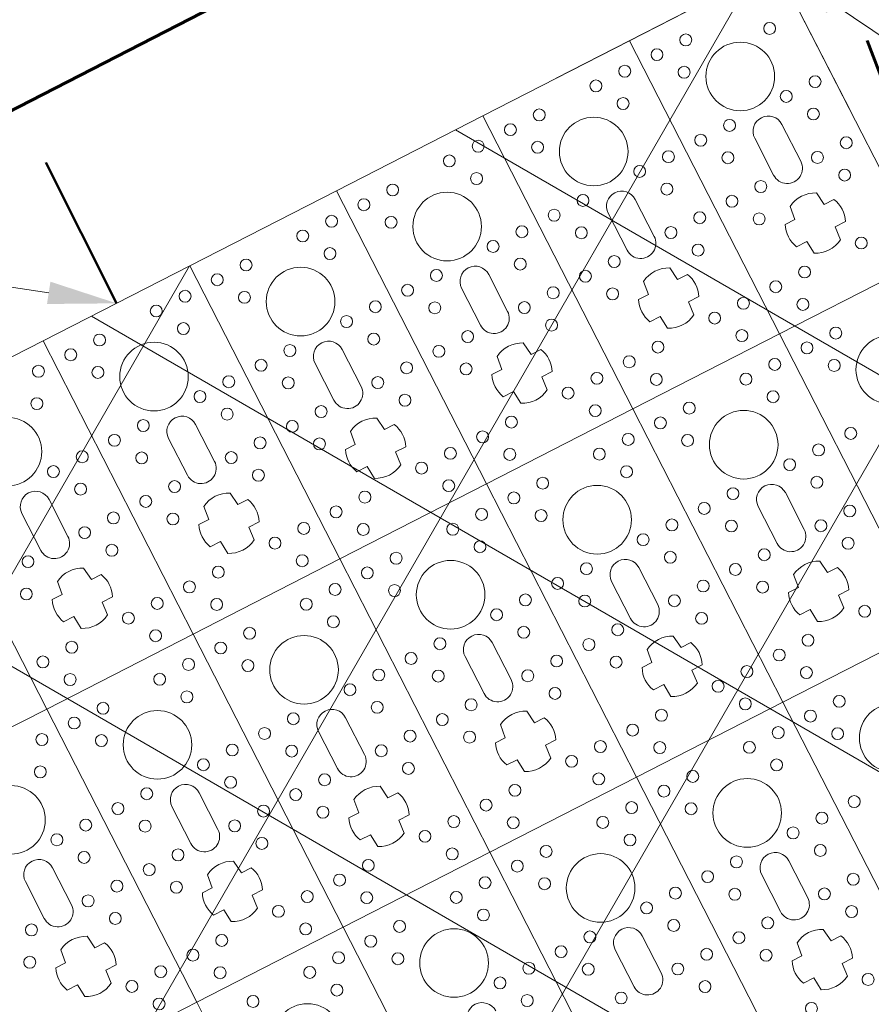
# Model space of a CAD drawing. Header units: metres. Extents: x 7472034 to 8440138, y 5890133 to 5961460.
# Tile 66 of 103: x 8439534.56 to 8439537.66, y 5890379.51 to 5890383.1. Entities that reach past the tile are written whole.
import ezdxf
from ezdxf import colors
from ezdxf.entities.mleader import LeaderData, LeaderLine
from ezdxf.math import Vec2, Vec3

# ---------------------------------------------------------------- set-up
doc = ezdxf.new("R2010")
doc.units = ezdxf.units.M
doc.header["$MEASUREMENT"] = 0
for name, pattern in [('$0$L218_500', [1, 0.5, -0.5]), ('ACAD_ISO03W100', [30, 12, -18]), ('DASHDOT', [25.399999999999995, 12.7, -6.349999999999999, 0, -6.349999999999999]), ('DASHED', [19.049999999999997, 12.7, -6.349999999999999])]:
    doc.linetypes.add(name, pattern=pattern)
doc.layers.get('0').update_dxf_attribs({"linetype": 'CONTINUOUS', "lineweight": 5})
for name, color, linetype, lineweight in [('__GRANICA', 5, 'ACAD_ISO03W100', 80), ('_IS.BLOK.KD.doziemne', 7, 'CONTINUOUS', 5), ('_IS.KD.B.rura', 124, 'ACAD_ISO03W100', 50), ('_IS.KD.opis.1', 138, 'CONTINUOUS', 18), ('_IS.KD.opis.2', 7, 'CONTINUOUS', 18), ('_IS.TCH.V.oddzialywanie', 30, 'DASHED', 60), ('_IS.TCH.V.skrzynki.0', 101, 'CONTINUOUS', 20), ('_IS.TCH.V.skrzynki.1', 97, 'CONTINUOUS', 20), ('_IS.TCH.V.skrzynki.2', 93, 'CONTINUOUS', 20)]:
    doc.layers.add(name, color=color, linetype=linetype, lineweight=lineweight)
doc.styles.add('RS', font='Romans.shx', dxfattribs={"width": 0.7})

# ---------------------------------------------------------------- blocks, each defined once
blk = doc.blocks.new('A$C57F34CC8')
at = {"layer": '__GRANICA', "color": 246, "lineweight": 60, "ltscale": 0.1}
blk.add_lwpolyline([(104.5474768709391, 61.49084398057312), (124.7534257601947, 8.664832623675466), (116.2782638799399, -2.598389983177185e-07), (87.50180485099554, 5.853071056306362), (75.53745610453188, 9.185393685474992), (65.1202681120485, 10.79332474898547), (52.65768154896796, 12.23814885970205), (35.11359243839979, 14.25579591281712), (31.17050394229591, 14.72508112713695), (-8.847564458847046e-07, 23.87893649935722)], dxfattribs=at)
blk = doc.blocks.new('*U25')
at = {"lineweight": 5}
for p, q in [((0, 23399.40002381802), (0, 22799.39999997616)), ((1200.000047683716, 23399.40002381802), (0, 23399.40002381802)), ((1200, 23399.40002381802), (1200, 22799.39999997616)), ((1200.000047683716, 22799.39999997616), (1200.000047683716, 23399.40002381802)), ((854.2000353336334, 23199.41180765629), (854.2000353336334, 23159.27779868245)), ((945.2517032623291, 23157.3414337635), (945.2517032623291, 23199.66109861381)), ((675.6000235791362, 23154.90001261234), (524.4000235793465, 23154.90001189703)), ((854.2000353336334, 23159.27779868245), (803.9970001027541, 23153.0974925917)), ((995.8718986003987, 23153.33129808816), (945.2517032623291, 23157.3414337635)), ((524.4000238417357, 23043.90001189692), (675.6000238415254, 23043.90001189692)), ((803.9970001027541, 23045.70253120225), (854.2000353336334, 23039.52222511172)), ((854.2000353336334, 23039.52222511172), (854.2000353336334, 22999.38821613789)), ((945.2517032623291, 23041.45859003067), (995.8718986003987, 23045.46872570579)), ((945.2517032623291, 22999.13892518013), (945.2517032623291, 23041.45859003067)), ((0, 22799.40002381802), (0, 22199.39999997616)), ((1200.000047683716, 22799.40002381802), (0, 22799.40002381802)), ((0, 22799.39999997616), (1200.000047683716, 22799.39999997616)), ((1200, 22799.40002381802), (1200, 22199.39999997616)), ((2400.000047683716, 22799.40002381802), (1200, 22799.40002381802)), ((1200, 22799.39999997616), (2400.000047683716, 22799.39999997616)), ((1200.000047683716, 22199.39999997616), (1200.000047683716, 22799.40002381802)), ((2400, 22799.40002381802), (2400, 22199.39999997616)), ((2400.000047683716, 22199.39999997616), (2400.000047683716, 22799.40002381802)), ((854.2000353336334, 22599.41180765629), (854.2000353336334, 22559.27779868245)), ((945.2517032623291, 22557.3414337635), (945.2517032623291, 22599.66109861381)), ((2054.200035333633, 22599.41180765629), (2054.200035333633, 22559.27779868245)), ((2145.251703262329, 22557.3414337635), (2145.251703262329, 22599.66109861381)), ((675.6000235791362, 22554.90001261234), (524.4000235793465, 22554.90001189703)), ((854.2000353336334, 22559.27779868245), (803.9970001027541, 22553.0974925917)), ((995.8718986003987, 22553.33129808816), (945.2517032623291, 22557.3414337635)), ((1875.600023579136, 22554.90001261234), (1724.400023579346, 22554.90001189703)), ((2054.200035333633, 22559.27779868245), (2003.997000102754, 22553.0974925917)), ((2195.871898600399, 22553.33129808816), (2145.251703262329, 22557.3414337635)), ((524.4000238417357, 22443.90001189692), (675.6000238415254, 22443.90001189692)), ((803.9970001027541, 22445.70253120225), (854.2000353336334, 22439.52222511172)), ((854.2000353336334, 22439.52222511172), (854.2000353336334, 22399.38821613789)), ((945.2517032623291, 22441.45859003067), (995.8718986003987, 22445.46872570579)), ((945.2517032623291, 22399.13892518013), (945.2517032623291, 22441.45859003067)), ((1724.400023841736, 22443.90001189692), (1875.600023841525, 22443.90001189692)), ((2003.997000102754, 22445.70253120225), (2054.200035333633, 22439.52222511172)), ((2054.200035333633, 22439.52222511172), (2054.200035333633, 22399.38821613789)), ((2145.251703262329, 22441.45859003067), (2195.871898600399, 22445.46872570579)), ((2145.251703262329, 22399.13892518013), (2145.251703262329, 22441.45859003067)), ((0, 22199.40002381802), (0, 21599.39999997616)), ((1200.000047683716, 22199.40002381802), (0, 22199.40002381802)), ((0, 22199.39999997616), (1200.000047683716, 22199.39999997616)), ((1200, 22199.40002381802), (1200, 21599.39999997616)), ((2400.000047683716, 22199.40002381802), (1200, 22199.40002381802)), ((1200, 22199.39999997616), (2400.000047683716, 22199.39999997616)), ((1200.000047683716, 21599.39999997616), (1200.000047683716, 22199.40002381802)), ((2400, 22199.40002381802), (2400, 21599.39999997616)), ((3600.000047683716, 22199.40002381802), (2400, 22199.40002381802)), ((2400, 22199.39999997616), (3600.000047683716, 22199.39999997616)), ((2400.000047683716, 21599.39999997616), (2400.000047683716, 22199.40002381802)), ((854.2000353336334, 21999.41180765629), (854.2000353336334, 21959.27779868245)), ((945.2517032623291, 21957.3414337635), (945.2517032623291, 21999.66109861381)), ((2054.200035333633, 21999.41180765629), (2054.200035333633, 21959.27779868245)), ((2145.251703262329, 21957.3414337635), (2145.251703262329, 21999.66109861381)), ((3254.200035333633, 21999.41180765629), (3254.200035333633, 21959.27779868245)), ((3345.251703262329, 21957.3414337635), (3345.251703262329, 21999.66109861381)), ((675.6000235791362, 21954.90001261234), (524.4000235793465, 21954.90001189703)), ((854.2000353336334, 21959.27779868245), (803.9970001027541, 21953.0974925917)), ((995.8718986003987, 21953.33129808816), (945.2517032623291, 21957.3414337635)), ((1875.600023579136, 21954.90001261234), (1724.400023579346, 21954.90001189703)), ((2054.200035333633, 21959.27779868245), (2003.997000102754, 21953.0974925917)), ((2195.871898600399, 21953.33129808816), (2145.251703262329, 21957.3414337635)), ((3075.600023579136, 21954.90001261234), (2924.400023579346, 21954.90001189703)), ((3254.200035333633, 21959.27779868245), (3203.997000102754, 21953.0974925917)), ((3395.871898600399, 21953.33129808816), (3345.251703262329, 21957.3414337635)), ((524.4000238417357, 21843.90001189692), (675.6000238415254, 21843.90001189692)), ((803.9970001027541, 21845.70253120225), (854.2000353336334, 21839.52222511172)), ((854.2000353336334, 21839.52222511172), (854.2000353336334, 21799.38821613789)), ((945.2517032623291, 21841.45859003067), (995.8718986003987, 21845.46872570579)), ((945.2517032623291, 21799.13892518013), (945.2517032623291, 21841.45859003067)), ((1724.400023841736, 21843.90001189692), (1875.600023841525, 21843.90001189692)), ((2003.997000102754, 21845.70253120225), (2054.200035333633, 21839.52222511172)), ((2054.200035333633, 21839.52222511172), (2054.200035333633, 21799.38821613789)), ((2145.251703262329, 21841.45859003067), (2195.871898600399, 21845.46872570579)), ((2145.251703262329, 21799.13892518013), (2145.251703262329, 21841.45859003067)), ((2924.400023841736, 21843.90001189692), (3075.600023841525, 21843.90001189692)), ((3203.997000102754, 21845.70253120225), (3254.200035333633, 21839.52222511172)), ((3254.200035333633, 21839.52222511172), (3254.200035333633, 21799.38821613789)), ((3345.251703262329, 21841.45859003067), (3395.871898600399, 21845.46872570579)), ((3345.251703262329, 21799.13892518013), (3345.251703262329, 21841.45859003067)), ((0, 21599.40002381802), (0, 20999.39999997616)), ((1200.000047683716, 21599.40002381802), (0, 21599.40002381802)), ((0, 21599.39999997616), (1200.000047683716, 21599.39999997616)), ((1200, 21599.40002381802), (1200, 20999.39999997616)), ((2400.000047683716, 21599.40002381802), (1200, 21599.40002381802)), ((1200, 21599.39999997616), (2400.000047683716, 21599.39999997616)), ((1200.000047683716, 20999.39999997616), (1200.000047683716, 21599.40002381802)), ((2400, 21599.40002381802), (2400, 20999.39999997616)), ((3600.000047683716, 21599.40002381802), (2400, 21599.40002381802)), ((2400, 21599.39999997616), (3600.000047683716, 21599.39999997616)), ((2400.000047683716, 20999.39999997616), (2400.000047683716, 21599.40002381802)), ((854.2000353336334, 21399.41180765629), (854.2000353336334, 21359.27779868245)), ((945.2517032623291, 21357.3414337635), (945.2517032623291, 21399.66109861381)), ((2054.200035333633, 21399.41180765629), (2054.200035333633, 21359.27779868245)), ((2145.251703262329, 21357.3414337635), (2145.251703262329, 21399.66109861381)), ((675.6000235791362, 21354.90001261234), (524.4000235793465, 21354.90001189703)), ((854.2000353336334, 21359.27779868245), (803.9970001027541, 21353.0974925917)), ((995.8718986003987, 21353.33129808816), (945.2517032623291, 21357.3414337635)), ((1875.600023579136, 21354.90001261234), (1724.400023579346, 21354.90001189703)), ((2054.200035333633, 21359.27779868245), (2003.997000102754, 21353.0974925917)), ((2195.871898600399, 21353.33129808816), (2145.251703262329, 21357.3414337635)), ((3075.600023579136, 21354.90001261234), (2924.400023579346, 21354.90001189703)), ((524.4000238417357, 21243.90001189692), (675.6000238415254, 21243.90001189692)), ((803.9970001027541, 21245.70253120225), (854.2000353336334, 21239.52222511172)), ((854.2000353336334, 21239.52222511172), (854.2000353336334, 21199.38821613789)), ((945.2517032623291, 21241.45859003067), (995.8718986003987, 21245.46872570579)), ((945.2517032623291, 21199.13892518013), (945.2517032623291, 21241.45859003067)), ((1724.400023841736, 21243.90001189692), (1875.600023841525, 21243.90001189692)), ((2003.997000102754, 21245.70253120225), (2054.200035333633, 21239.52222511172)), ((2054.200035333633, 21239.52222511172), (2054.200035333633, 21199.38821613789)), ((2145.251703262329, 21241.45859003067), (2195.871898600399, 21245.46872570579)), ((2145.251703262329, 21199.13892518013), (2145.251703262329, 21241.45859003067)), ((2924.400023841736, 21243.90001189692), (3075.600023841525, 21243.90001189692)), ((0, 20999.40002381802), (0, 20399.39999997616)), ((1200.000047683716, 20999.40002381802), (0, 20999.40002381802)), ((0, 20999.39999997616), (1200.000047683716, 20999.39999997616)), ((1200, 20999.40002381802), (1200, 20399.39999997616)), ((2400.000047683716, 20999.40002381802), (1200, 20999.40002381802)), ((1200, 20999.39999997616), (2400.000047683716, 20999.39999997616)), ((1200.000047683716, 20399.39999997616), (1200.000047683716, 20999.40002381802)), ((2400, 20999.40002381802), (2400, 20399.39999997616)), ((3600.000047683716, 20999.40002381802), (2400, 20999.40002381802)), ((2400, 20999.39999997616), (3600.000047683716, 20999.39999997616)), ((2400.000047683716, 20399.39999997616), (2400.000047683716, 20999.40002381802)), ((854.2000353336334, 20799.41180765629), (854.2000353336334, 20759.27779868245)), ((945.2517032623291, 20757.3414337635), (945.2517032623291, 20799.66109861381)), ((2054.200035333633, 20799.41180765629), (2054.200035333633, 20759.27779868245)), ((2145.251703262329, 20757.3414337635), (2145.251703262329, 20799.66109861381)), ((675.6000235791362, 20754.90001261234), (524.4000235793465, 20754.90001189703)), ((854.2000353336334, 20759.27779868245), (803.9970001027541, 20753.0974925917)), ((995.8718986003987, 20753.33129808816), (945.2517032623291, 20757.3414337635)), ((1875.600023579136, 20754.90001261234), (1724.400023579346, 20754.90001189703)), ((2054.200035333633, 20759.27779868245), (2003.997000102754, 20753.0974925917)), ((2195.871898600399, 20753.33129808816), (2145.251703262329, 20757.3414337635)), ((524.4000238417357, 20643.90001189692), (675.6000238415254, 20643.90001189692)), ((803.9970001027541, 20645.70253120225), (854.2000353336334, 20639.52222511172)), ((854.2000353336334, 20639.52222511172), (854.2000353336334, 20599.38821613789)), ((945.2517032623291, 20641.45859003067), (995.8718986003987, 20645.46872570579)), ((945.2517032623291, 20599.13892518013), (945.2517032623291, 20641.45859003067)), ((1724.400023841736, 20643.90001189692), (1875.600023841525, 20643.90001189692)), ((2003.997000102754, 20645.70253120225), (2054.200035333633, 20639.52222511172)), ((2054.200035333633, 20639.52222511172), (2054.200035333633, 20599.38821613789)), ((2145.251703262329, 20641.45859003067), (2195.871898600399, 20645.46872570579)), ((2145.251703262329, 20599.13892518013), (2145.251703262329, 20641.45859003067)), ((0, 20399.40002381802), (0, 19799.39999997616)), ((1200.000047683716, 20399.40002381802), (0, 20399.40002381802)), ((0, 20399.39999997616), (1200.000047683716, 20399.39999997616)), ((1200, 20399.40002381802), (1200, 19799.39999997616)), ((2400.000047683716, 20399.40002381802), (1200, 20399.40002381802)), ((1200, 20399.39999997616), (2400.000047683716, 20399.39999997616)), ((1200.000047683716, 19799.39999997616), (1200.000047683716, 20399.40002381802)), ((2400, 20399.40002381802), (2400, 19799.39999997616)), ((3600.000047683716, 20399.40002381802), (2400, 20399.40002381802)), ((2400, 20399.39999997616), (3600.000047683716, 20399.39999997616)), ((2400.000047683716, 19799.39999997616), (2400.000047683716, 20399.40002381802)), ((854.2000353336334, 20199.41180765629), (854.2000353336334, 20159.27779868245)), ((945.2517032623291, 20157.3414337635), (945.2517032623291, 20199.66109861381)), ((2054.200035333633, 20199.41180765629), (2054.200035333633, 20159.27779868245)), ((2145.251703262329, 20157.3414337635), (2145.251703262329, 20199.66109861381)), ((675.6000235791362, 20154.90001261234), (524.4000235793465, 20154.90001189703)), ((854.2000353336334, 20159.27779868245), (803.9970001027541, 20153.0974925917)), ((995.8718986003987, 20153.33129808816), (945.2517032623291, 20157.3414337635)), ((1875.600023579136, 20154.90001261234), (1724.400023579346, 20154.90001189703)), ((2054.200035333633, 20159.27779868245), (2003.997000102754, 20153.0974925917)), ((2195.871898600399, 20153.33129808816), (2145.251703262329, 20157.3414337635)), ((524.4000238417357, 20043.90001189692), (675.6000238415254, 20043.90001189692)), ((803.9970001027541, 20045.70253120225), (854.2000353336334, 20039.52222511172)), ((854.2000353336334, 20039.52222511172), (854.2000353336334, 19999.38821613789)), ((945.2517032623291, 20041.45859003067), (995.8718986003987, 20045.46872570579)), ((945.2517032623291, 19999.13892518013), (945.2517032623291, 20041.45859003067)), ((1724.400023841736, 20043.90001189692), (1875.600023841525, 20043.90001189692)), ((2003.997000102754, 20045.70253120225), (2054.200035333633, 20039.52222511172)), ((2054.200035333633, 20039.52222511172), (2054.200035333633, 19999.38821613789)), ((2145.251703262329, 20041.45859003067), (2195.871898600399, 20045.46872570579)), ((2145.251703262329, 19999.13892518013), (2145.251703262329, 20041.45859003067)), ((1200.000047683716, 19799.40002381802), (0, 19799.40002381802)), ((0, 19799.39999997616), (1200.000047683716, 19799.39999997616)), ((1200, 19799.40002381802), (1200, 19199.39999997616)), ((2400.000047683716, 19799.40002381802), (1200, 19799.40002381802)), ((1200, 19799.39999997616), (2400.000047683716, 19799.39999997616)), ((1200.000047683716, 19199.39999997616), (1200.000047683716, 19799.40002381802)), ((2400, 19799.40002381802), (2400, 19199.39999997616)), ((3600.000047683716, 19799.40002381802), (2400, 19799.40002381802)), ((2400, 19799.39999997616), (3600.000047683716, 19799.39999997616)), ((2400.000047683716, 19199.39999997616), (2400.000047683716, 19799.40002381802)), ((2054.200035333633, 19599.41180765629), (2054.200035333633, 19559.27779868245)), ((2145.251703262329, 19557.3414337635), (2145.251703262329, 19599.66109861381)), ((1875.600023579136, 19554.90001261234), (1724.400023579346, 19554.90001189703)), ((2054.200035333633, 19559.27779868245), (2003.997000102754, 19553.0974925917)), ((2195.871898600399, 19553.33129808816), (2145.251703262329, 19557.3414337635)), ((1724.400023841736, 19443.90001189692), (1875.600023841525, 19443.90001189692)), ((2003.997000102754, 19445.70253120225), (2054.200035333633, 19439.52222511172)), ((2145.251703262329, 19441.45859003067), (2195.871898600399, 19445.46872570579)), ((2054.200035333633, 19439.52222511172), (2054.200035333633, 19399.38821613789)), ((2145.251703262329, 19399.13892518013), (2145.251703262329, 19441.45859003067))]:
    blk.add_line(p, q, dxfattribs=at)
for centre, radius in [((440.9363579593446, 23333.40001189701), 21.7392778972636), ((690.9363579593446, 23333.40001189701), 21.73927789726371), ((193.127355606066, 23274.40001189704), 21.73927789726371), ((543.127355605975, 23274.40001189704), 21.7392778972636), ((793.127355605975, 23274.40001189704), 21.7392778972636), ((300.000023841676, 23099.40001189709), 125), ((440.9363579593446, 23215.40001189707), 21.73927789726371), ((690.9363579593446, 23215.40001189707), 21.7392778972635), ((1040.936357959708, 23215.40001189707), 21.7392778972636), ((1500.000023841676, 23099.40001189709), 125), ((90.93635795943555, 22983.4000118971), 21.73927789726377), ((440.9363579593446, 22983.4000118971), 21.73927789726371), ((690.9363579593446, 22983.4000118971), 21.73927789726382), ((1040.936357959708, 22983.4000118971), 21.7392778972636), ((1290.936357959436, 22983.4000118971), 21.73927789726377), ((193.127355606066, 22924.40001189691), 21.73927789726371), ((543.127355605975, 22924.40001189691), 21.7392778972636), ((793.127355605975, 22924.40001189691), 21.7392778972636), ((1143.127355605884, 22924.40001189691), 21.7392778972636), ((1393.127355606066, 22924.40001189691), 21.73927789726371), ((90.93635795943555, 22865.40001189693), 21.73927789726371), ((440.9363579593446, 22865.40001189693), 21.73927789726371), ((690.9363579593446, 22865.40001189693), 21.73927789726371), ((1040.936357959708, 22865.40001189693), 21.7392778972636), ((1290.936357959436, 22865.40001189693), 21.73927789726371), ((1640.936357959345, 22865.40001189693), 21.73927789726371), ((90.93635795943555, 22733.40001189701), 21.7392778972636), ((440.9363579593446, 22733.40001189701), 21.7392778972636), ((690.9363579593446, 22733.40001189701), 21.73927789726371), ((1040.936357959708, 22733.40001189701), 21.7392778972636), ((1290.936357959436, 22733.40001189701), 21.7392778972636), ((1640.936357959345, 22733.40001189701), 21.7392778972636), ((1890.936357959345, 22733.40001189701), 21.73927789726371), ((193.127355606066, 22674.40001189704), 21.73927789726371), ((543.127355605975, 22674.40001189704), 21.7392778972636), ((793.127355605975, 22674.40001189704), 21.7392778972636), ((1143.127355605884, 22674.40001189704), 21.7392778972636), ((1393.127355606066, 22674.40001189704), 21.73927789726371), ((1743.127355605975, 22674.40001189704), 21.7392778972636), ((1993.127355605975, 22674.40001189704), 21.7392778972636), ((90.93635795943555, 22615.40001189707), 21.73927789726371), ((440.9363579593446, 22615.40001189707), 21.73927789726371), ((690.9363579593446, 22615.40001189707), 21.7392778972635), ((1040.936357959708, 22615.40001189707), 21.7392778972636), ((1290.936357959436, 22615.40001189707), 21.73927789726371), ((1640.936357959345, 22615.40001189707), 21.73927789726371), ((1890.936357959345, 22615.40001189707), 21.7392778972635), ((2240.936357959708, 22615.40001189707), 21.7392778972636), ((300.000023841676, 22499.40001189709), 125), ((1500.000023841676, 22499.40001189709), 125), ((2700.000023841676, 22499.40001189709), 125), ((90.93635795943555, 22383.4000118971), 21.73927789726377), ((440.9363579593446, 22383.4000118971), 21.73927789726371), ((690.9363579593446, 22383.4000118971), 21.73927789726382), ((1040.936357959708, 22383.4000118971), 21.7392778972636), ((1290.936357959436, 22383.4000118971), 21.73927789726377), ((1640.936357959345, 22383.4000118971), 21.73927789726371), ((1890.936357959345, 22383.4000118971), 21.73927789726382), ((2240.936357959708, 22383.4000118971), 21.7392778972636), ((2490.936357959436, 22383.4000118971), 21.73927789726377), ((193.127355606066, 22324.40001189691), 21.73927789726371), ((543.127355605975, 22324.40001189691), 21.7392778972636), ((793.127355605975, 22324.40001189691), 21.7392778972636), ((1143.127355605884, 22324.40001189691), 21.7392778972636), ((1393.127355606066, 22324.40001189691), 21.73927789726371), ((1743.127355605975, 22324.40001189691), 21.7392778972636), ((1993.127355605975, 22324.40001189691), 21.7392778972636), ((2343.127355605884, 22324.40001189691), 21.7392778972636), ((2593.127355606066, 22324.40001189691), 21.73927789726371), ((90.93635795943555, 22265.40001189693), 21.73927789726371), ((440.9363579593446, 22265.40001189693), 21.73927789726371), ((690.9363579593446, 22265.40001189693), 21.73927789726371), ((1040.936357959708, 22265.40001189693), 21.7392778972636), ((1290.936357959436, 22265.40001189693), 21.73927789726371), ((1640.936357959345, 22265.40001189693), 21.73927789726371), ((1890.936357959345, 22265.40001189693), 21.73927789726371), ((2240.936357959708, 22265.40001189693), 21.7392778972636), ((2490.936357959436, 22265.40001189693), 21.73927789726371), ((2840.936357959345, 22265.40001189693), 21.73927789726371), ((90.93635795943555, 22133.40001189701), 21.7392778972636), ((440.9363579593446, 22133.40001189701), 21.7392778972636), ((690.9363579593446, 22133.40001189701), 21.73927789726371), ((1040.936357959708, 22133.40001189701), 21.7392778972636), ((1290.936357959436, 22133.40001189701), 21.7392778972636), ((1640.936357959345, 22133.40001189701), 21.7392778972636), ((1890.936357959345, 22133.40001189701), 21.73927789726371), ((2240.936357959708, 22133.40001189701), 21.7392778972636), ((2490.936357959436, 22133.40001189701), 21.7392778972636), ((2840.936357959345, 22133.40001189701), 21.7392778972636), ((3090.936357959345, 22133.40001189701), 21.73927789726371), ((193.127355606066, 22074.40001189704), 21.73927789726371), ((543.127355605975, 22074.40001189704), 21.7392778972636), ((793.127355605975, 22074.40001189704), 21.7392778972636), ((1143.127355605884, 22074.40001189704), 21.7392778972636), ((1393.127355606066, 22074.40001189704), 21.73927789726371), ((1743.127355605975, 22074.40001189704), 21.7392778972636), ((1993.127355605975, 22074.40001189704), 21.7392778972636), ((2343.127355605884, 22074.40001189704), 21.7392778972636), ((2593.127355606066, 22074.40001189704), 21.73927789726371), ((2943.127355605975, 22074.40001189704), 21.7392778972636), ((3193.127355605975, 22074.40001189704), 21.7392778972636), ((90.93635795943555, 22015.40001189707), 21.73927789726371), ((440.9363579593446, 22015.40001189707), 21.73927789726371), ((690.9363579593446, 22015.40001189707), 21.7392778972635), ((1040.936357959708, 22015.40001189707), 21.7392778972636), ((1290.936357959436, 22015.40001189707), 21.73927789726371), ((1640.936357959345, 22015.40001189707), 21.73927789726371), ((1890.936357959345, 22015.40001189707), 21.7392778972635), ((2240.936357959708, 22015.40001189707), 21.7392778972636), ((2490.936357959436, 22015.40001189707), 21.73927789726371), ((2840.936357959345, 22015.40001189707), 21.73927789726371), ((3090.936357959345, 22015.40001189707), 21.7392778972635), ((3440.936357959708, 22015.40001189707), 21.7392778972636), ((300.000023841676, 21899.40001189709), 125), ((1500.000023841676, 21899.40001189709), 125), ((2700.000023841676, 21899.40001189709), 125), ((90.93635795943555, 21783.4000118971), 21.73927789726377), ((440.9363579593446, 21783.4000118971), 21.73927789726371), ((690.9363579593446, 21783.4000118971), 21.73927789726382), ((1040.936357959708, 21783.4000118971), 21.7392778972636), ((1290.936357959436, 21783.4000118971), 21.73927789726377), ((1640.936357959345, 21783.4000118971), 21.73927789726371), ((1890.936357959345, 21783.4000118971), 21.73927789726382), ((2240.936357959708, 21783.4000118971), 21.7392778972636), ((2490.936357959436, 21783.4000118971), 21.73927789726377), ((2840.936357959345, 21783.4000118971), 21.73927789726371), ((3090.936357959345, 21783.4000118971), 21.73927789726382), ((3440.936357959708, 21783.4000118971), 21.7392778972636), ((193.127355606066, 21724.40001189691), 21.73927789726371), ((543.127355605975, 21724.40001189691), 21.7392778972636), ((793.127355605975, 21724.40001189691), 21.7392778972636), ((1143.127355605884, 21724.40001189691), 21.7392778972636), ((1393.127355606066, 21724.40001189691), 21.73927789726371), ((1743.127355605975, 21724.40001189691), 21.7392778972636), ((1993.127355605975, 21724.40001189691), 21.7392778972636), ((2343.127355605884, 21724.40001189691), 21.7392778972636), ((2593.127355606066, 21724.40001189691), 21.73927789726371), ((2943.127355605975, 21724.40001189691), 21.7392778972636), ((3193.127355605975, 21724.40001189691), 21.7392778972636), ((90.93635795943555, 21665.40001189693), 21.73927789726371), ((440.9363579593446, 21665.40001189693), 21.73927789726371), ((690.9363579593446, 21665.40001189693), 21.73927789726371), ((1040.936357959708, 21665.40001189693), 21.7392778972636), ((1290.936357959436, 21665.40001189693), 21.73927789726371), ((1640.936357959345, 21665.40001189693), 21.73927789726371), ((1890.936357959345, 21665.40001189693), 21.73927789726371), ((2240.936357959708, 21665.40001189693), 21.7392778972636), ((2490.936357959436, 21665.40001189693), 21.73927789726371), ((2840.936357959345, 21665.40001189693), 21.73927789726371), ((3090.936357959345, 21665.40001189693), 21.73927789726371), ((90.93635795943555, 21533.40001189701), 21.7392778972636), ((440.9363579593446, 21533.40001189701), 21.7392778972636), ((690.9363579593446, 21533.40001189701), 21.73927789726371), ((1040.936357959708, 21533.40001189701), 21.7392778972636), ((1290.936357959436, 21533.40001189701), 21.7392778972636), ((1640.936357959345, 21533.40001189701), 21.7392778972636), ((1890.936357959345, 21533.40001189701), 21.73927789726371), ((2240.936357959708, 21533.40001189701), 21.7392778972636), ((2490.936357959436, 21533.40001189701), 21.7392778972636), ((2840.936357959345, 21533.40001189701), 21.7392778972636), ((3090.936357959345, 21533.40001189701), 21.73927789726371), ((193.127355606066, 21474.40001189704), 21.73927789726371), ((543.127355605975, 21474.40001189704), 21.7392778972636), ((793.127355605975, 21474.40001189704), 21.7392778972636), ((1143.127355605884, 21474.40001189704), 21.7392778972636), ((1393.127355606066, 21474.40001189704), 21.73927789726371), ((1743.127355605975, 21474.40001189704), 21.7392778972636), ((1993.127355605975, 21474.40001189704), 21.7392778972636), ((2343.127355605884, 21474.40001189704), 21.7392778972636), ((2593.127355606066, 21474.40001189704), 21.73927789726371), ((2943.127355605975, 21474.40001189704), 21.7392778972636), ((3193.127355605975, 21474.40001189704), 21.7392778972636), ((90.93635795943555, 21415.40001189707), 21.73927789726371), ((300.000023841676, 21299.40001189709), 125), ((440.9363579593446, 21415.40001189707), 21.73927789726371), ((690.9363579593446, 21415.40001189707), 21.7392778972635), ((1040.936357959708, 21415.40001189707), 21.7392778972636), ((1290.936357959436, 21415.40001189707), 21.73927789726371), ((1500.000023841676, 21299.40001189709), 125), ((1640.936357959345, 21415.40001189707), 21.73927789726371), ((1890.936357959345, 21415.40001189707), 21.7392778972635), ((2240.936357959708, 21415.40001189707), 21.7392778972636), ((2490.936357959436, 21415.40001189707), 21.73927789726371), ((2700.000023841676, 21299.40001189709), 125), ((2840.936357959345, 21415.40001189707), 21.73927789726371), ((3090.936357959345, 21415.40001189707), 21.7392778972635), ((90.93635795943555, 21183.4000118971), 21.73927789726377), ((440.9363579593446, 21183.4000118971), 21.73927789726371), ((690.9363579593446, 21183.4000118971), 21.73927789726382), ((1040.936357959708, 21183.4000118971), 21.7392778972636), ((1290.936357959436, 21183.4000118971), 21.73927789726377), ((1640.936357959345, 21183.4000118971), 21.73927789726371), ((1890.936357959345, 21183.4000118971), 21.73927789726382), ((2240.936357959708, 21183.4000118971), 21.7392778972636), ((2490.936357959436, 21183.4000118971), 21.73927789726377), ((2840.936357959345, 21183.4000118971), 21.73927789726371), ((3090.936357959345, 21183.4000118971), 21.73927789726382), ((193.127355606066, 21124.40001189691), 21.73927789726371), ((543.127355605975, 21124.40001189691), 21.7392778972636), ((793.127355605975, 21124.40001189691), 21.7392778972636), ((1143.127355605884, 21124.40001189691), 21.7392778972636), ((1393.127355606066, 21124.40001189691), 21.73927789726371), ((1743.127355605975, 21124.40001189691), 21.7392778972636), ((1993.127355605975, 21124.40001189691), 21.7392778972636), ((2343.127355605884, 21124.40001189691), 21.7392778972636), ((2593.127355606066, 21124.40001189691), 21.73927789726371), ((2943.127355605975, 21124.40001189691), 21.7392778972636), ((90.93635795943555, 21065.40001189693), 21.73927789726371), ((440.9363579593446, 21065.40001189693), 21.73927789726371), ((690.9363579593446, 21065.40001189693), 21.73927789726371), ((1040.936357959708, 21065.40001189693), 21.7392778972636), ((1290.936357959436, 21065.40001189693), 21.73927789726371), ((1640.936357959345, 21065.40001189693), 21.73927789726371), ((1890.936357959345, 21065.40001189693), 21.73927789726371), ((2240.936357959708, 21065.40001189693), 21.7392778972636), ((2490.936357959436, 21065.40001189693), 21.73927789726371), ((2840.936357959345, 21065.40001189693), 21.73927789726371), ((90.93635795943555, 20933.40001189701), 21.7392778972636), ((440.9363579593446, 20933.40001189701), 21.7392778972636), ((690.9363579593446, 20933.40001189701), 21.73927789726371), ((1040.936357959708, 20933.40001189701), 21.7392778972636), ((1290.936357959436, 20933.40001189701), 21.7392778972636), ((1640.936357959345, 20933.40001189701), 21.7392778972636), ((1890.936357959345, 20933.40001189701), 21.73927789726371), ((2240.936357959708, 20933.40001189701), 21.7392778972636), ((2490.936357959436, 20933.40001189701), 21.7392778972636), ((2840.936357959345, 20933.40001189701), 21.7392778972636), ((193.127355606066, 20874.40001189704), 21.73927789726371), ((543.127355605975, 20874.40001189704), 21.7392778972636), ((793.127355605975, 20874.40001189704), 21.7392778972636), ((1143.127355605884, 20874.40001189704), 21.7392778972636), ((1393.127355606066, 20874.40001189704), 21.73927789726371), ((1743.127355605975, 20874.40001189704), 21.7392778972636), ((1993.127355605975, 20874.40001189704), 21.7392778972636), ((2343.127355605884, 20874.40001189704), 21.7392778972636), ((2593.127355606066, 20874.40001189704), 21.73927789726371), ((2943.127355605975, 20874.40001189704), 21.7392778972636), ((90.93635795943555, 20815.40001189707), 21.73927789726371), ((300.000023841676, 20699.40001189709), 125), ((440.9363579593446, 20815.40001189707), 21.73927789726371), ((690.9363579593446, 20815.40001189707), 21.7392778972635), ((1040.936357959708, 20815.40001189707), 21.7392778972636), ((1290.936357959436, 20815.40001189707), 21.73927789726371), ((1500.000023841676, 20699.40001189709), 125), ((1640.936357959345, 20815.40001189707), 21.73927789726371), ((1890.936357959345, 20815.40001189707), 21.7392778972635), ((2240.936357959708, 20815.40001189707), 21.7392778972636), ((2490.936357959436, 20815.40001189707), 21.73927789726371), ((2700.000023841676, 20699.40001189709), 125), ((2840.936357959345, 20815.40001189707), 21.73927789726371), ((90.93635795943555, 20583.4000118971), 21.73927789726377), ((440.9363579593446, 20583.4000118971), 21.73927789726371), ((690.9363579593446, 20583.4000118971), 21.73927789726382), ((1040.936357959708, 20583.4000118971), 21.7392778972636), ((1290.936357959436, 20583.4000118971), 21.73927789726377), ((1640.936357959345, 20583.4000118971), 21.73927789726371), ((1890.936357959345, 20583.4000118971), 21.73927789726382), ((2240.936357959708, 20583.4000118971), 21.7392778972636), ((2490.936357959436, 20583.4000118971), 21.73927789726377), ((193.127355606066, 20524.40001189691), 21.73927789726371), ((543.127355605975, 20524.40001189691), 21.7392778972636), ((793.127355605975, 20524.40001189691), 21.7392778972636), ((1143.127355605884, 20524.40001189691), 21.7392778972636), ((1393.127355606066, 20524.40001189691), 21.73927789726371), ((1743.127355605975, 20524.40001189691), 21.7392778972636), ((1993.127355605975, 20524.40001189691), 21.7392778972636), ((2343.127355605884, 20524.40001189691), 21.7392778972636), ((2593.127355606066, 20524.40001189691), 21.73927789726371), ((90.93635795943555, 20465.40001189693), 21.73927789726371), ((440.9363579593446, 20465.40001189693), 21.73927789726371), ((690.9363579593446, 20465.40001189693), 21.73927789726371), ((1040.936357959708, 20465.40001189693), 21.7392778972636), ((1290.936357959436, 20465.40001189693), 21.73927789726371), ((1640.936357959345, 20465.40001189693), 21.73927789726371), ((1890.936357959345, 20465.40001189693), 21.73927789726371), ((2240.936357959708, 20465.40001189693), 21.7392778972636), ((2490.936357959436, 20465.40001189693), 21.73927789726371), ((90.93635795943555, 20333.40001189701), 21.7392778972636), ((440.9363579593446, 20333.40001189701), 21.7392778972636), ((690.9363579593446, 20333.40001189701), 21.73927789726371), ((1040.936357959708, 20333.40001189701), 21.7392778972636), ((1290.936357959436, 20333.40001189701), 21.7392778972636), ((1640.936357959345, 20333.40001189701), 21.7392778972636), ((1890.936357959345, 20333.40001189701), 21.73927789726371), ((2240.936357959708, 20333.40001189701), 21.7392778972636), ((2490.936357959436, 20333.40001189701), 21.7392778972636), ((193.127355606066, 20274.40001189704), 21.73927789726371), ((543.127355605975, 20274.40001189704), 21.7392778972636), ((793.127355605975, 20274.40001189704), 21.7392778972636), ((1143.127355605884, 20274.40001189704), 21.7392778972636), ((1393.127355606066, 20274.40001189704), 21.73927789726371), ((1743.127355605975, 20274.40001189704), 21.7392778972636), ((1993.127355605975, 20274.40001189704), 21.7392778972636), ((2343.127355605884, 20274.40001189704), 21.7392778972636), ((2593.127355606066, 20274.40001189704), 21.73927789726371), ((440.9363579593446, 20215.40001189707), 21.73927789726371), ((690.9363579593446, 20215.40001189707), 21.7392778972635), ((1040.936357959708, 20215.40001189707), 21.7392778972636), ((1290.936357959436, 20215.40001189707), 21.73927789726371), ((1640.936357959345, 20215.40001189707), 21.73927789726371), ((1890.936357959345, 20215.40001189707), 21.7392778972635), ((2240.936357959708, 20215.40001189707), 21.7392778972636), ((2490.936357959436, 20215.40001189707), 21.73927789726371), ((300.000023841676, 20099.40001189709), 125), ((1500.000023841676, 20099.40001189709), 125), ((2700.000023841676, 20099.40001189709), 125), ((690.9363579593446, 19983.4000118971), 21.73927789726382), ((1040.936357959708, 19983.4000118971), 21.7392778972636), ((1290.936357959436, 19983.4000118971), 21.73927789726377), ((1640.936357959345, 19983.4000118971), 21.73927789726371), ((1890.936357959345, 19983.4000118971), 21.73927789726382), ((2240.936357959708, 19983.4000118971), 21.7392778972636), ((2490.936357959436, 19983.4000118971), 21.73927789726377), ((793.127355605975, 19924.40001189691), 21.7392778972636), ((1143.127355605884, 19924.40001189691), 21.7392778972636), ((1393.127355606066, 19924.40001189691), 21.73927789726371), ((1743.127355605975, 19924.40001189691), 21.7392778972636), ((1993.127355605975, 19924.40001189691), 21.7392778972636), ((2343.127355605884, 19924.40001189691), 21.7392778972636), ((1040.936357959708, 19865.40001189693), 21.7392778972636), ((1290.936357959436, 19865.40001189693), 21.73927789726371), ((1640.936357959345, 19865.40001189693), 21.73927789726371), ((1890.936357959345, 19865.40001189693), 21.73927789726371), ((2240.936357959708, 19865.40001189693), 21.7392778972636), ((1290.936357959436, 19733.40001189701), 21.7392778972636), ((1640.936357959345, 19733.40001189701), 21.7392778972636), ((1890.936357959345, 19733.40001189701), 21.73927789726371), ((2240.936357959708, 19733.40001189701), 21.7392778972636), ((1393.127355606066, 19674.40001189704), 21.73927789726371), ((1743.127355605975, 19674.40001189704), 21.7392778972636), ((1993.127355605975, 19674.40001189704), 21.7392778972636), ((2343.127355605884, 19674.40001189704), 21.7392778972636), ((1500.000023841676, 19499.40001189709), 125), ((1640.936357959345, 19615.40001189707), 21.73927789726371), ((1890.936357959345, 19615.40001189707), 21.7392778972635), ((2240.936357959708, 19615.40001189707), 21.7392778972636), ((1890.936357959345, 19383.4000118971), 21.73927789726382), ((1993.127355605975, 19324.40001189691), 21.7392778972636)]:
    blk.add_circle(centre, radius, dxfattribs=at)
for centre, radius, start, end in [((900.0000238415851, 23099.40001189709), 110, 65.70851514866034, 114.605220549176), ((524.4000238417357, 23099.40001189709), 55.50000000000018, 90.00000026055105, 270), ((675.6000238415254, 23099.40001189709), 55.50000000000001, 270, 90.00000026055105), ((900.0000238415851, 23099.40001189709), 109.9999999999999, 150.7803558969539, 209.2196441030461), ((900.0000238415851, 23099.40001189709), 110.0000000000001, 330.6407226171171, 29.35927738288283), ((900.0000238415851, 23099.40001189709), 110, 245.394779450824, 294.2914848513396), ((900.0000238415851, 22499.40001189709), 110, 65.70851514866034, 114.605220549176), ((2100.000023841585, 22499.40001189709), 110, 65.70851514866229, 114.6052205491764), ((524.4000238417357, 22499.40001189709), 55.50000000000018, 90.00000026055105, 270), ((675.6000238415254, 22499.40001189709), 55.50000000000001, 270, 90.00000026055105), ((900.0000238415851, 22499.40001189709), 109.9999999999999, 150.7803558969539, 209.2196441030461), ((900.0000238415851, 22499.40001189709), 110.0000000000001, 330.6407226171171, 29.35927738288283), ((1724.400023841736, 22499.40001189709), 55.50000000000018, 90.00000026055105, 270), ((1875.600023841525, 22499.40001189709), 55.50000000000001, 270, 90.00000026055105), ((2100.000023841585, 22499.40001189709), 109.9999999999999, 150.7803558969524, 209.2196441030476), ((2100.000023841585, 22499.40001189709), 110.0000000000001, 330.6407226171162, 29.35927738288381), ((900.0000238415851, 22499.40001189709), 110, 245.394779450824, 294.2914848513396), ((2100.000023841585, 22499.40001189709), 110, 245.3947794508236, 294.2914848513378), ((900.0000238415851, 21899.40001189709), 110, 65.70851514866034, 114.605220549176), ((2100.000023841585, 21899.40001189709), 110, 65.70851514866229, 114.6052205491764), ((3300.000023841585, 21899.40001189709), 110, 65.70851514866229, 114.6052205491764), ((524.4000238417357, 21899.40001189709), 55.50000000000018, 90.00000026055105, 270), ((675.6000238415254, 21899.40001189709), 55.50000000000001, 270, 90.00000026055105), ((1724.400023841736, 21899.40001189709), 55.50000000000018, 90.00000026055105, 270), ((1875.600023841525, 21899.40001189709), 55.50000000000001, 270, 90.00000026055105), ((2924.400023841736, 21899.40001189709), 55.50000000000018, 90.00000026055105, 270), ((3075.600023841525, 21899.40001189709), 55.50000000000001, 270, 90.00000026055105), ((900.0000238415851, 21899.40001189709), 109.9999999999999, 150.7803558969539, 209.2196441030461), ((900.0000238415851, 21899.40001189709), 110.0000000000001, 330.6407226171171, 29.35927738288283), ((2100.000023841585, 21899.40001189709), 109.9999999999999, 150.7803558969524, 209.2196441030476), ((2100.000023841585, 21899.40001189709), 110.0000000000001, 330.6407226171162, 29.35927738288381), ((3300.000023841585, 21899.40001189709), 109.9999999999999, 150.7803558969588, 209.2196441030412), ((3300.000023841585, 21899.40001189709), 110.0000000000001, 330.6407226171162, 29.35927738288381), ((900.0000238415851, 21899.40001189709), 110, 245.394779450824, 294.2914848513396), ((2100.000023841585, 21899.40001189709), 110, 245.3947794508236, 294.2914848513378), ((3300.000023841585, 21899.40001189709), 110, 245.3947794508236, 294.2914848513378), ((900.0000238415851, 21299.40001189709), 110, 65.70851514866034, 114.605220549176), ((2100.000023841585, 21299.40001189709), 110, 65.70851514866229, 114.6052205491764), ((524.4000238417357, 21299.40001189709), 55.50000000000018, 90.00000026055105, 270), ((675.6000238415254, 21299.40001189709), 55.50000000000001, 270, 90.00000026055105), ((900.0000238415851, 21299.40001189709), 109.9999999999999, 150.7803558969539, 209.2196441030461), ((900.0000238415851, 21299.40001189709), 110.0000000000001, 330.6407226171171, 29.35927738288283), ((1724.400023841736, 21299.40001189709), 55.50000000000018, 90.00000026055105, 270), ((1875.600023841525, 21299.40001189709), 55.50000000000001, 270, 90.00000026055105), ((2100.000023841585, 21299.40001189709), 109.9999999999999, 150.7803558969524, 209.2196441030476), ((2100.000023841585, 21299.40001189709), 110.0000000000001, 330.6407226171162, 29.35927738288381), ((2924.400023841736, 21299.40001189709), 55.50000000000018, 90.00000026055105, 270), ((3075.600023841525, 21299.40001189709), 55.50000000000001, 270, 90.00000026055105), ((900.0000238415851, 21299.40001189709), 110, 245.394779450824, 294.2914848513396), ((2100.000023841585, 21299.40001189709), 110, 245.3947794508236, 294.2914848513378), ((900.0000238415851, 20699.40001189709), 110, 65.70851514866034, 114.605220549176), ((2100.000023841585, 20699.40001189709), 110, 65.70851514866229, 114.6052205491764), ((524.4000238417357, 20699.40001189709), 55.50000000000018, 90.00000026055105, 270), ((675.6000238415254, 20699.40001189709), 55.50000000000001, 270, 90.00000026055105), ((900.0000238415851, 20699.40001189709), 109.9999999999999, 150.7803558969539, 209.2196441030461), ((900.0000238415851, 20699.40001189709), 110.0000000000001, 330.6407226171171, 29.35927738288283), ((1724.400023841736, 20699.40001189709), 55.50000000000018, 90.00000026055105, 270), ((1875.600023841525, 20699.40001189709), 55.50000000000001, 270, 90.00000026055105), ((2100.000023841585, 20699.40001189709), 109.9999999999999, 150.7803558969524, 209.2196441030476), ((2100.000023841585, 20699.40001189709), 110.0000000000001, 330.6407226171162, 29.35927738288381), ((2924.400023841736, 20699.40001189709), 55.50000000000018, 90.00000026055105, 270), ((900.0000238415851, 20699.40001189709), 110, 245.394779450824, 294.2914848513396), ((2100.000023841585, 20699.40001189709), 110, 245.3947794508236, 294.2914848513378), ((900.0000238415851, 20099.40001189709), 110, 65.70851514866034, 114.605220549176), ((2100.000023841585, 20099.40001189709), 110, 65.70851514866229, 114.6052205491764), ((524.4000238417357, 20099.40001189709), 55.50000000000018, 90.00000026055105, 270), ((675.6000238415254, 20099.40001189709), 55.50000000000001, 270, 90.00000026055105), ((900.0000238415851, 20099.40001189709), 109.9999999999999, 150.7803558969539, 209.2196441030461), ((900.0000238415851, 20099.40001189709), 110.0000000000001, 330.6407226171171, 29.35927738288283), ((1724.400023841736, 20099.40001189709), 55.50000000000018, 90.00000026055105, 270), ((1875.600023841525, 20099.40001189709), 55.50000000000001, 270, 90.00000026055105), ((2100.000023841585, 20099.40001189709), 109.9999999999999, 150.7803558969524, 209.2196441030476), ((2100.000023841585, 20099.40001189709), 110.0000000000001, 330.6407226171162, 29.35927738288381), ((900.0000238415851, 20099.40001189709), 110, 245.394779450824, 294.2914848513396), ((2100.000023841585, 20099.40001189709), 110, 245.3947794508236, 294.2914848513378), ((2100.000023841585, 19499.40001189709), 110, 65.70851514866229, 114.6052205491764), ((1724.400023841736, 19499.40001189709), 55.50000000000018, 90.00000026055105, 270), ((1875.600023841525, 19499.40001189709), 55.50000000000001, 270, 90.00000026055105), ((2100.000023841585, 19499.40001189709), 109.9999999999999, 150.7803558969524, 209.2196441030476), ((2100.000023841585, 19499.40001189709), 110.0000000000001, 330.6407226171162, 29.35927738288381), ((2100.000023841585, 19499.40001189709), 110, 245.3947794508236, 294.2914848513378)]:
    blk.add_arc(centre, radius, start, end, dxfattribs=at)
blk = doc.blocks.new('JPII.KD_aktualizacja rzędnych_20.12.2024')
at = {"layer": '_IS.TCH.V.skrzynki.0', "lineweight": 13}
h = blk.add_hatch(dxfattribs=at)
h.set_pattern_fill('ANSI37', color=256, scale=10, angle=15)
h.set_pattern_definition([(59.99999999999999, (-62.26768374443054, 30.61646902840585), (-1.082531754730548, 0.625), []), (150, (-62.26768374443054, 30.61646902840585), (-0.6250000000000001, -1.082531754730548), [])])
h.paths.add_polyline_path([(8438679.881406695, 5890674.828945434), (8438677.694513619, 5890679.101824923), (8438656.86422629, 5890668.44072127), (8438659.051119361, 5890664.167841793)])
at = {"layer": '_IS.KD.B.rura', "ltscale": 0.05}
blk.add_line((8438673.687581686, 5890681.066310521, 7.079631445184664e-07), (8438675.29101892, 5890677.871697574, 7.079631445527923e-07), dxfattribs=at)
at = {"layer": '_IS.TCH.V.oddzialywanie', "color": 150, "linetype": 'DASHDOT', "ltscale": 0.1, "elevation": 7.079631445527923e-07}
blk.add_lwpolyline([(8438658.703454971, 5890663.091213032), (8438680.958035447, 5890674.481281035), (8438678.042178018, 5890680.178453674), (8438655.787597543, 5890668.78838567)], close=True, dxfattribs=at)
at = {"layer": '_IS.TCH.V.skrzynki.1', "linetype": 'ACAD_ISO03W100', "ltscale": 0.05, "elevation": 7.079631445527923e-07}
blk.add_lwpolyline([(8438677.694513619, 5890679.101824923), (8438679.881406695, 5890674.828945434), (8438659.051119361, 5890664.167841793), (8438656.86422629, 5890668.44072127), (8438677.694513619, 5890679.101824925)], dxfattribs=at)
at = {"layer": '_IS.TCH.V.skrzynki.2', "color": 124, "xscale": 0.001, "yscale": 0.001, "zscale": 0.001, "rotation": 297.1037209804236}
blk.add_blockref('*U25', (8438656.864760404, 5890668.440994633, 7.079631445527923e-07), dxfattribs=at)
at = {"layer": '_IS.KD.opis.1'}
ml = blk.add_multileader_mtext('Standard', dxfattribs=at)
ml.set_content('\\A1;132,10', color=256, style='RS')
ml.set_leader_properties()
ml.build(insert=Vec2(0, 0))
ml.multileader.update_dxf_attribs({"text_left_attachment_type": 2, "text_right_attachment_type": 2, "dogleg_length": 0.2, "arrow_head_size": 0.25})
ctx = ml.context
ctx.base_point, ctx.char_height, ctx.arrow_head_size, ctx.landing_gap_size, ctx.plane_origin = Vec3(8438668.605216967, 5890678.363459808, 7.079631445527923e-07), 0.8, 0.25, 0.3, Vec3(8438625.21292398, 5890659.966559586, 7.079631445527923e-07)
ctx.left_attachment, ctx.right_attachment, ctx.text_align_type = 2, 2, 1
notes = []
notes.append((ctx, [(1, (1, 1, 0), (8438672.0985503, 5890678.363459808, 7.079631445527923e-07), (-1, 0), 0.2, [(3, [(8438675.291018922, 5890677.871697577, 7.079631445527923e-07)], 0, [])])]))
ctx.mtext.insert, ctx.mtext.width, ctx.mtext.alignment, ctx.mtext.flow_direction = Vec3(8438670.251883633, 5890678.839650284, 7.079631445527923e-07), 3.033132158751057, 2, 5
at = {"layer": '_IS.KD.opis.2', "color": 0}
ml = blk.add_multileader_mtext('Standard', dxfattribs=at)
ml.set_content('Y=8438677,6945\\PX=5890679,1018', style='RS')
ml.set_leader_properties()
ml.build(insert=Vec2(0, 0))
ml.multileader.update_dxf_attribs({"text_left_attachment_type": 2, "text_right_attachment_type": 2, "dogleg_length": 2.433335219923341, "arrow_head_size": 0.25})
ctx = ml.context
ctx.base_point, ctx.char_height, ctx.arrow_head_size, ctx.landing_gap_size, ctx.plane_origin = Vec3(8438683.86316592, 5890675.277949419, 7.079631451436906e-07), 0.75, 0.25, 0.3, Vec3(8438680.472744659, 5890673.80934226, 7.079631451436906e-07)
ctx.left_attachment, ctx.right_attachment, ctx.text_align_type = 2, 2, 1
notes.append((ctx, [(1, (1, 1, 0), (8438683.39664991, 5890675.277949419, 7.079631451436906e-07), (1, 0), 0.4665160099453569, [(0, [(8438677.694513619, 5890679.101824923, 7.079631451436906e-07)], 0, [])])]))
ctx.mtext.insert, ctx.mtext.width, ctx.mtext.alignment, ctx.mtext.flow_direction = Vec3(8438687.538165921, 5890676.349377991, 7.079631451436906e-07), 19.48609459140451, 2, 5
for ctx, leaders in notes:
    for number, flags, end, landing, length, lines in leaders:
        leader = LeaderData()
        leader.index, (leader.has_last_leader_line, leader.has_dogleg_vector, leader.attachment_direction) = number, flags
        leader.last_leader_point, leader.dogleg_vector, leader.dogleg_length = Vec3(end), Vec3(landing), length
        for number, points, colour, breaks in lines:
            line = LeaderLine()
            line.index, line.vertices, line.color, line.breaks = number, Vec3.list(points), colors.encode_raw_color(colour), breaks
            leader.lines.append(line)
        ctx.leaders.append(leader)

msp = doc.modelspace()

# ---------------------------------------------------------------- block references
at = {"layer": '__GRANICA', "color": 1, "linetype": 'Continuous', "ltscale": 0.2}
msp.add_blockref('A$C57F34CC8', (8439413.808154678, 5890371.967410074), dxfattribs=at)
at = {"layer": '_IS.BLOK.KD.doziemne', "linetype": '$0$L218_500'}
msp.add_blockref('JPII.KD_aktualizacja rzędnych_20.12.2024', (859.6212462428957, -295.8072097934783), dxfattribs=at)

doc.saveas('drawing.dxf')
